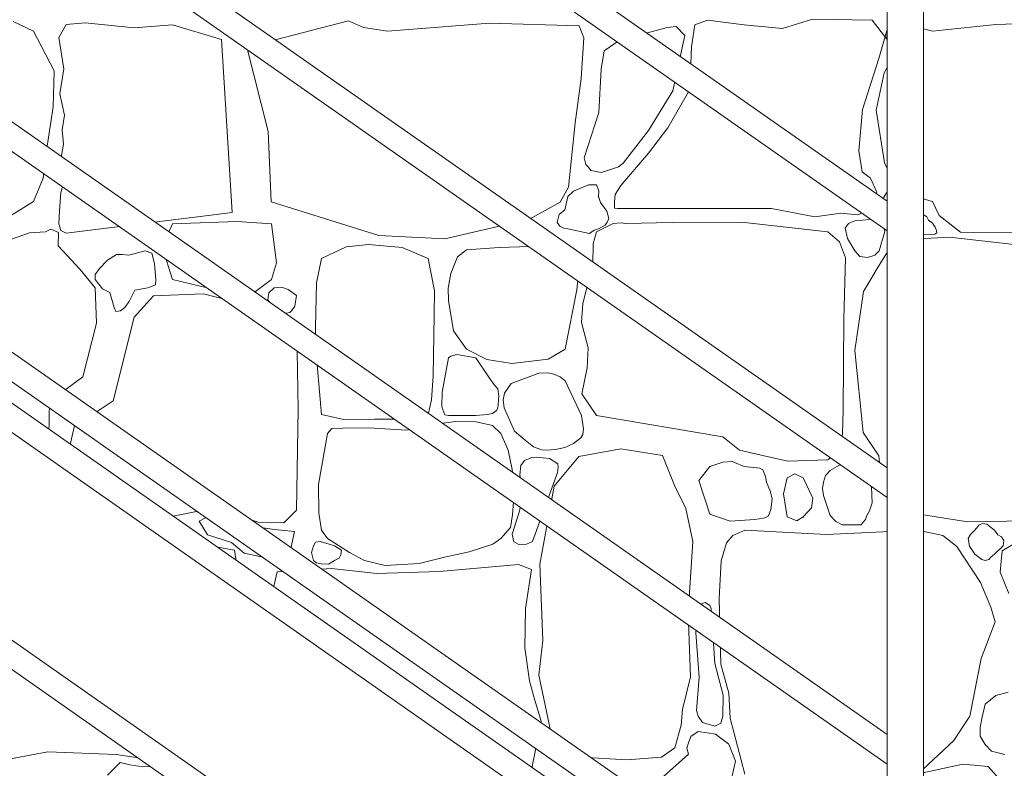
# Model space of a CAD drawing. Header units: millimetres. Extents: x 16408 to 39505, y -6861 to 26364.
# Tile 14 of 85: x 23213 to 24025, y -5075 to -4457. Entities that reach past the tile are written whole.
import ezdxf

# ---------------------------------------------------------------- set-up
doc = ezdxf.new("R2010")
doc.units = ezdxf.units.MM
doc.header["$MEASUREMENT"] = 0
doc.linetypes.add('Wipeout_Contour', pattern=[1000, 0, -1000])
doc.layers.add('0_Nr_pióra__2', color=8, linetype='Continuous', lineweight=5)
doc.layers.add('_elementy3d', color=7, linetype='Continuous')
doc.layers.add('_elementy3d_Nr_pióra__102', color=7, linetype='Continuous', lineweight=5, true_color=0xcccccc)

# ---------------------------------------------------------------- blocks, each defined once
blk = doc.blocks.new('*X2')
at = {"layer": '_elementy3d_Nr_pióra__102', "color": 254, "linetype": 'Continuous', "lineweight": 5, "true_color": 0xcccccc}
for p, q in [((23400, -4480.1), (23483.91, -4458.22)), ((23483.91, -4458.22), (23496.05, -4463.92)), ((23779.89, -4457.72), (23769.49, -4461.69)), ((23810.11, -4461.69), (23779.89, -4457.72)), ((23866.58, -4456.98), (23841.81, -4464.66)), ((23915.62, -4457.72), (23866.58, -4456.98)), ((23927.75, -4473.33), (23915.62, -4457.72)), ((23223.92, -4466.89), (23207.32, -4458.96)), ((23241.01, -4499.58), (23223.92, -4466.89)), ((23250.91, -4461.44), (23244.9, -4471.92)), ((23266.51, -4459.89), (23250.91, -4461.44)), ((23306.89, -4464.16), (23266.51, -4459.89)), ((23338.59, -4461.69), (23306.89, -4464.16)), ((23379.15, -4473.82), (23338.59, -4461.69)), ((23496.05, -4463.92), (23516.07, -4466.89)), ((23516.07, -4466.89), (23600.03, -4460.2)), ((23600.03, -4460.2), (23674.09, -4462.43)), ((23674.09, -4462.43), (23678.05, -4472.34)), ((23746.7, -4463.92), (23707.05, -4474.64)), ((23754.13, -4462.93), (23746.7, -4463.92)), ((23761.17, -4470.35), (23754.13, -4462.93)), ((23769.49, -4461.69), (23766.76, -4479.77)), ((23841.81, -4464.66), (23810.11, -4461.69)), ((23921.32, -4489.43), (23928, -4465.4)), ((23928, -4465.4), (23927.75, -4473.33)), ((23952.03, -4463.17), (23937.66, -4479.52)), ((23965.4, -4466.89), (23952.03, -4463.17)), ((24017.66, -4461.19), (23965.4, -4466.89)), ((24107.32, -4458.96), (24017.66, -4461.19)), ((23244.9, -4471.92), (23248.91, -4497.96)), ((23387.76, -4616.49), (23379.15, -4473.82)), ((23678.05, -4472.34), (23675.82, -4505.77)), ((23707.05, -4474.64), (23694.69, -4482.99)), ((23751.41, -4515.93), (23761.17, -4470.35)), ((23417.67, -4549.5), (23400, -4480.1)), ((23694.69, -4482.99), (23692.21, -4498.1)), ((23766.76, -4479.77), (23765.28, -4514.94)), ((23937.66, -4479.52), (23925.77, -4501.07)), ((23907.69, -4531.53), (23921.32, -4489.43)), ((23248.91, -4497.96), (23245.63, -4518.51)), ((23692.21, -4498.1), (23690.23, -4534.01)), ((23240.26, -4529.3), (23241.01, -4499.58)), ((23675.82, -4505.77), (23670.87, -4542.43)), ((23925.77, -4501.07), (23919.09, -4532.03)), ((23765.28, -4514.94), (23747.2, -4546.64)), ((23245.63, -4518.51), (23249.64, -4536.03)), ((23731.35, -4548.87), (23751.41, -4515.93)), ((23233.82, -4570.67), (23240.26, -4529.3)), ((23904.72, -4565.46), (23907.69, -4531.53)), ((23249.64, -4536.03), (23247.68, -4548.14)), ((23690.23, -4534.01), (23678.24, -4571.42)), ((23919.09, -4532.03), (23926.02, -4575.37)), ((23670.87, -4542.43), (23665.22, -4595.43)), ((23747.2, -4546.64), (23731.35, -4567.45)), ((23247.68, -4548.14), (23248.82, -4560.02)), ((23419.98, -4607.55), (23417.67, -4549.5)), ((23710.29, -4575.87), (23731.35, -4548.87)), ((23248.82, -4560.02), (23246.61, -4572.46)), ((23231.84, -4588), (23233.82, -4570.67)), ((23246.61, -4572.46), (23249.97, -4587.69)), ((23678.24, -4571.42), (23679.53, -4576.74)), ((23731.35, -4567.45), (23708.31, -4594.2)), ((23907.45, -4582.8), (23904.72, -4565.46)), ((23679.53, -4576.74), (23681.56, -4578.84)), ((23681.56, -4578.84), (23683.81, -4581.84)), ((23696.67, -4582.06), (23706.44, -4578.67)), ((23706.44, -4578.67), (23710.29, -4575.87)), ((23926.02, -4575.37), (23934.44, -4592.71)), ((23223.92, -4607.32), (23231.84, -4588)), ((23249.97, -4587.69), (23246.53, -4600.05)), ((23683.81, -4581.84), (23686.63, -4582.38)), ((23686.63, -4582.38), (23692.15, -4583.42)), ((23692.15, -4583.42), (23696.67, -4582.06)), ((23914.38, -4588.25), (23907.45, -4582.8)), ((23919.58, -4599.64), (23914.38, -4588.25)), ((23665.22, -4595.43), (23658.48, -4607.82)), ((23676.44, -4595.81), (23669.34, -4598.98)), ((23681.65, -4593.57), (23676.44, -4595.81)), ((23688.25, -4593.7), (23681.65, -4593.57)), ((23690.34, -4598.59), (23688.25, -4593.7)), ((23708.31, -4594.2), (23703.85, -4601.72)), ((23934.44, -4592.71), (23950.54, -4603.36)), ((23246.53, -4600.05), (23245.47, -4615.2)), ((23664.67, -4603.36), (23662.19, -4614.19)), ((23669.34, -4598.98), (23664.67, -4603.36)), ((23689.98, -4603.36), (23690.34, -4598.59)), ((23691.69, -4608.29), (23689.98, -4603.36)), ((23703.85, -4601.72), (23703.31, -4608.01)), ((23915.62, -4613.27), (23919.58, -4599.64)), ((23925.37, -4603.88), (23922.25, -4616.22)), ((23927.59, -4600.15), (23925.37, -4603.88)), ((23933.63, -4598.01), (23927.59, -4600.15)), ((23938.86, -4599.61), (23933.63, -4598.01)), ((23953.41, -4614.94), (23938.86, -4599.61)), ((23950.54, -4603.36), (23965.4, -4607.32)), ((23196.18, -4624.41), (23223.92, -4607.32)), ((23508.93, -4635.51), (23419.98, -4607.55)), ((23658.48, -4607.82), (23632.97, -4621.94)), ((23696.92, -4615.25), (23691.69, -4608.29)), ((23703.31, -4608.01), (23703.24, -4612.88)), ((23703.24, -4612.88), (23705.83, -4613.27)), ((23705.83, -4613.27), (23832.65, -4613.02)), ((23832.65, -4613.02), (23868.56, -4619.95)), ((23965.4, -4607.32), (23971.1, -4618.96)), ((23245.47, -4615.2), (23244.9, -4625.84)), ((23250.91, -4633.58), (23387.76, -4616.49)), ((23657.48, -4618.02), (23656.05, -4624.66)), ((23662.19, -4614.19), (23657.48, -4618.02)), ((23698.45, -4621.45), (23696.92, -4615.25)), ((23868.56, -4619.95), (23889.86, -4616.98)), ((23889.86, -4616.98), (23903.98, -4618.47)), ((23903.98, -4618.47), (23915.62, -4613.27)), ((23922.25, -4616.22), (23922.4, -4619.26)), ((23922.4, -4619.26), (23924.32, -4620.98)), ((23924.32, -4620.98), (23930.4, -4624.67)), ((23956.49, -4617.23), (23953.41, -4614.94)), ((23960.83, -4619.97), (23956.49, -4617.23)), ((23962.34, -4622.74), (23960.83, -4619.97)), ((23971.1, -4618.96), (23988.68, -4632.59)), ((23244.9, -4625.84), (23246.61, -4631.41)), ((23338.59, -4625.84), (23329.99, -4644.81)), ((23391.95, -4623.81), (23338.59, -4625.84)), ((23420.33, -4625.84), (23391.95, -4623.81)), ((23424.36, -4658.03), (23420.33, -4625.84)), ((23632.97, -4621.94), (23563.17, -4638.19)), ((23656.05, -4624.66), (23658.02, -4627.82)), ((23658.02, -4627.82), (23659.33, -4628.25)), ((23659.33, -4628.25), (23662, -4629.6)), ((23702.12, -4625.47), (23688.5, -4632.34)), ((23689.98, -4629.86), (23695.51, -4626.9)), ((23695.51, -4626.9), (23697.25, -4624.31)), ((23697.25, -4624.31), (23698.45, -4621.45)), ((23708.99, -4625.08), (23702.12, -4625.47)), ((23712.27, -4625.65), (23708.99, -4625.08)), ((23750.66, -4624.66), (23712.27, -4625.65)), ((23807.88, -4624.41), (23750.66, -4624.66)), ((23879.21, -4632.34), (23807.88, -4624.41)), ((23896.37, -4625.46), (23893.6, -4629.44)), ((23901.5, -4623.42), (23896.37, -4625.46)), ((23914.1, -4622.11), (23901.5, -4623.42)), ((23921.57, -4623.42), (23914.1, -4622.11)), ((23925.16, -4626.8), (23921.57, -4623.42)), ((23926.08, -4632.21), (23925.16, -4626.8)), ((23930.4, -4624.67), (23934.3, -4632.67)), ((23965.44, -4625.38), (23962.34, -4622.74)), ((23967.66, -4628.56), (23965.44, -4625.38)), ((23968.92, -4631.25), (23967.66, -4628.56)), ((23220.7, -4633.33), (23194.69, -4642.24)), ((23233.76, -4632.47), (23220.7, -4633.33)), ((23238.18, -4630.18), (23233.76, -4632.47)), ((23244.57, -4632.88), (23238.18, -4630.18)), ((23244.23, -4643.98), (23244.57, -4632.88)), ((23246.61, -4631.41), (23250.91, -4633.58)), ((23563.17, -4638.19), (23508.93, -4635.51)), ((23662, -4629.6), (23664.67, -4629.86)), ((23664.67, -4629.86), (23682.46, -4633.81)), ((23682.46, -4633.81), (23686.44, -4630.91)), ((23688.5, -4632.34), (23685.63, -4642.28)), ((23686.44, -4630.91), (23689.98, -4629.86)), ((23888.75, -4640.78), (23879.21, -4632.34)), ((23893.6, -4629.44), (23895.36, -4637.91)), ((23921.57, -4648.19), (23926.08, -4632.21)), ((23934.3, -4632.67), (23939.87, -4633.84)), ((23979.52, -4636.8), (23934.44, -4639.27)), ((23939.87, -4633.84), (23943.23, -4635.19)), ((23943.23, -4635.19), (23948.13, -4634.89)), ((23948.13, -4634.89), (23967.54, -4634.35)), ((23967.54, -4634.35), (23968.96, -4633.17)), ((23968.96, -4633.17), (23968.92, -4631.25)), ((24042.43, -4643.98), (23979.52, -4636.8)), ((23988.68, -4632.59), (24040.7, -4633.08)), ((23262.55, -4663.55), (23244.23, -4643.98)), ((23329.99, -4644.81), (23338.59, -4671.85)), ((23482, -4644.84), (23461.66, -4654.37)), ((23500.24, -4642.74), (23482, -4644.84)), ((23528.02, -4645.46), (23500.24, -4642.74)), ((23549.4, -4654.37), (23528.02, -4645.46)), ((23608.11, -4645.46), (23581.17, -4647.25)), ((23633.37, -4644.63), (23608.11, -4645.46)), ((23662.61, -4647.25), (23633.37, -4644.63)), ((23685.63, -4642.28), (23685.35, -4659.42)), ((23893.84, -4653.77), (23888.75, -4640.78)), ((23895.36, -4637.91), (23901.5, -4648.19)), ((23934.44, -4639.27), (23921.57, -4659.85)), ((23292.38, -4651.22), (23285.09, -4655.8)), ((23297.05, -4651.14), (23292.38, -4651.22)), ((23302.68, -4651.66), (23297.05, -4651.14)), ((23316.12, -4648.19), (23302.68, -4651.66)), ((23321.69, -4650.07), (23316.12, -4648.19)), ((23323.9, -4658.42), (23321.69, -4650.07)), ((23573.72, -4653.12), (23568.17, -4666.74)), ((23581.17, -4647.25), (23573.72, -4653.12)), ((23671.32, -4650.5), (23662.61, -4647.25)), ((23674.46, -4659.72), (23671.32, -4650.5)), ((23901.5, -4648.19), (23905.55, -4652.83)), ((23905.55, -4652.83), (23912.04, -4653.5)), ((23912.04, -4653.5), (23918.08, -4651.57)), ((23918.08, -4651.57), (23921.57, -4648.19)), ((23285.09, -4655.8), (23278.38, -4662.52)), ((23324.8, -4672.01), (23323.9, -4658.42)), ((23420.33, -4671.85), (23424.36, -4658.03)), ((23461.66, -4654.37), (23457.36, -4674.5)), ((23554.65, -4681.11), (23549.4, -4654.37)), ((23672.05, -4680.27), (23674.46, -4659.72)), ((23685.35, -4659.42), (23677.16, -4691.53)), ((23892.52, -4704.25), (23893.84, -4653.77)), ((23921.57, -4659.85), (23908.68, -4681.63)), ((23274.94, -4678.65), (23262.55, -4663.55)), ((23278.38, -4662.52), (23274.92, -4667.69)), ((23274.92, -4667.69), (23274.94, -4671.85)), ((23568.17, -4666.74), (23566.07, -4678.8)), ((23274.94, -4671.85), (23280.84, -4679.46)), ((23318.31, -4678.72), (23324.55, -4676.11)), ((23324.55, -4676.11), (23324.8, -4672.01)), ((23338.59, -4671.85), (23400.51, -4686.55)), ((23400.51, -4686.55), (23420.33, -4671.85)), ((23422.63, -4678.74), (23428.63, -4678.03)), ((23428.63, -4678.03), (23434.16, -4679.96)), ((23457.36, -4674.5), (23456.42, -4723.04)), ((23275.93, -4707.63), (23274.94, -4678.65)), ((23280.84, -4679.46), (23286.81, -4682.49)), ((23286.81, -4682.49), (23290.54, -4694.75)), ((23302.78, -4689.86), (23307.69, -4680.53)), ((23322.99, -4685.09), (23307.14, -4702.93)), ((23307.69, -4680.53), (23318.31, -4678.72)), ((23364.1, -4683.61), (23322.99, -4685.09)), ((23403.73, -4693.76), (23364.1, -4683.61)), ((23417.22, -4688.61), (23418.21, -4682.75)), ((23418.21, -4682.75), (23422.63, -4678.74)), ((23434.16, -4679.96), (23440.8, -4685.06)), ((23440.8, -4685.06), (23439.66, -4693.61)), ((23554.44, -4700.92), (23554.65, -4681.11)), ((23566.07, -4678.8), (23566.28, -4688.97)), ((23662.61, -4729.24), (23672.05, -4680.27)), ((23908.68, -4681.63), (23901.5, -4730.42)), ((23299.26, -4694.86), (23302.78, -4689.86)), ((23430.48, -4702.93), (23403.73, -4693.76)), ((23420.33, -4692.39), (23417.22, -4688.61)), ((23425.83, -4697.03), (23420.33, -4692.39)), ((23439.66, -4693.61), (23437.09, -4697.35)), ((23566.28, -4688.97), (23570.37, -4714.13)), ((23677.16, -4691.53), (23676.12, -4707.16)), ((23290.54, -4694.75), (23291.89, -4698.05)), ((23291.89, -4698.05), (23295.82, -4697.56)), ((23295.82, -4697.56), (23299.26, -4694.86)), ((23432.5, -4699.42), (23425.83, -4697.03)), ((23435.51, -4699.06), (23432.5, -4699.42)), ((23437.09, -4697.35), (23435.51, -4699.06)), ((23553.7, -4751.13), (23554.44, -4700.92)), ((23264.78, -4751.97), (23275.93, -4707.63)), ((23307.14, -4702.93), (23289.8, -4771.78)), ((23438.52, -4705.17), (23430.48, -4702.93)), ((23441.06, -4708.2), (23438.52, -4705.17)), ((23441.13, -4710.6), (23441.06, -4708.2)), ((23676.12, -4707.16), (23681.56, -4728.19)), ((23891.77, -4779.58), (23892.52, -4704.25)), ((23441.38, -4730.91), (23441.13, -4710.6)), ((23570.37, -4714.13), (23581.17, -4729.24)), ((23456.42, -4723.04), (23461.66, -4783.21)), ((23442.37, -4778.72), (23441.38, -4730.91)), ((23573.28, -4733.69), (23568.16, -4735.12)), ((23588.91, -4736.36), (23573.28, -4733.69)), ((23581.17, -4729.24), (23598.04, -4737.82)), ((23648.57, -4737.5), (23662.61, -4729.24)), ((23681.56, -4728.19), (23680.73, -4744.55)), ((23901.5, -4730.42), (23908.44, -4798.03)), ((23566.28, -4736.36), (23560.96, -4764.76)), ((23568.16, -4735.12), (23566.28, -4736.36)), ((23599.53, -4752.43), (23588.91, -4736.36)), ((23598.04, -4737.82), (23618.49, -4741.07)), ((23618.49, -4741.07), (23648.57, -4737.5)), ((23552.23, -4771.15), (23553.7, -4751.13)), ((23640.94, -4748.99), (23617.91, -4757.42)), ((23648.52, -4748.67), (23640.94, -4748.99)), ((23653.31, -4749.84), (23648.52, -4748.67)), ((23658.36, -4752.04), (23653.31, -4749.84)), ((23680.73, -4744.55), (23676.36, -4766.08)), ((23237.29, -4772.28), (23264.78, -4751.97)), ((23604.13, -4758.86), (23599.53, -4752.43)), ((23606.87, -4762.02), (23604.13, -4758.86)), ((23617.91, -4757.42), (23612.58, -4765.5)), ((23662.49, -4755.43), (23658.36, -4752.04)), ((23675.99, -4784.04), (23662.49, -4755.43)), ((23560.96, -4764.76), (23560.82, -4776.91)), ((23607.78, -4768.01), (23606.87, -4762.02)), ((23612.58, -4765.5), (23611.38, -4770.93)), ((23676.36, -4766.08), (23688.5, -4783.92)), ((23236.3, -4814.13), (23237.29, -4772.28)), ((23289.8, -4771.78), (23257.6, -4793.33)), ((23549.4, -4783.21), (23552.23, -4771.15)), ((23607, -4777.82), (23607.78, -4768.01)), ((23611.38, -4770.93), (23612.34, -4777.6)), ((23440.88, -4862.18), (23442.37, -4778.72)), ((23461.66, -4783.21), (23479.9, -4787.3)), ((23529.49, -4786.88), (23549.4, -4783.21)), ((23560.82, -4776.91), (23562.34, -4781.12)), ((23562.34, -4781.12), (23563.34, -4783.5)), ((23563.34, -4783.5), (23566.28, -4784.04)), ((23588.91, -4784.04), (23598.23, -4783.24)), ((23598.23, -4783.24), (23602.57, -4782.16)), ((23602.57, -4782.16), (23605.78, -4779.81)), ((23605.78, -4779.81), (23607, -4777.82)), ((23612.34, -4777.6), (23620.63, -4796.8)), ((23891.3, -4799.73), (23891.77, -4779.58)), ((23479.9, -4787.3), (23505.38, -4786.98)), ((23505.38, -4786.98), (23529.49, -4786.88)), ((23551.81, -4791.7), (23531.79, -4796.1)), ((23572.15, -4788.87), (23551.81, -4791.7)), ((23566.28, -4784.04), (23588.91, -4784.04)), ((23589.24, -4789.18), (23572.15, -4788.87)), ((23602.45, -4792.12), (23589.24, -4789.18)), ((23677.75, -4794.94), (23675.99, -4784.04)), ((23688.5, -4783.92), (23792.51, -4801.62)), ((23257.6, -4793.33), (23243.48, -4856.49)), ((23466.38, -4798.93), (23459.15, -4840.76)), ((23470.15, -4794.74), (23466.38, -4798.93)), ((23479.17, -4794.43), (23470.15, -4794.74)), ((23500.03, -4794.11), (23479.17, -4794.43)), ((23531.79, -4796.1), (23500.03, -4794.11)), ((23609.58, -4798.93), (23602.45, -4792.12)), ((23615.45, -4812.56), (23609.58, -4798.93)), ((23620.63, -4796.8), (23629.45, -4804.42)), ((23675.37, -4802.25), (23677.11, -4799.63)), ((23677.11, -4799.63), (23677.75, -4794.94)), ((23885.27, -4815.46), (23891.3, -4799.73)), ((23908.44, -4798.03), (23921.32, -4817.11)), ((23629.45, -4804.42), (23636.38, -4809.82)), ((23662.23, -4810.28), (23669.37, -4807.15)), ((23669.37, -4807.15), (23675.37, -4802.25)), ((23792.51, -4801.62), (23806.26, -4812.54)), ((23220.7, -4869.61), (23236.3, -4814.13)), ((23618.8, -4828.6), (23615.45, -4812.56)), ((23636.38, -4809.82), (23643.19, -4812.34)), ((23643.19, -4812.34), (23647.38, -4812.65)), ((23647.38, -4812.65), (23654.63, -4812.09)), ((23654.63, -4812.09), (23662.23, -4810.28)), ((23708.56, -4811.41), (23673.88, -4817.85)), ((23742.74, -4816.86), (23708.56, -4811.41)), ((23806.26, -4812.54), (23824.06, -4816.68)), ((23879.21, -4820.57), (23885.27, -4815.46)), ((23629, -4820.98), (23625.92, -4825.3)), ((23634.31, -4818.84), (23629, -4820.98)), ((23639.05, -4818.21), (23634.31, -4818.84)), ((23649.63, -4819.36), (23639.05, -4818.21)), ((23656.4, -4823.84), (23649.63, -4819.36)), ((23673.88, -4817.85), (23653.33, -4842.12)), ((23656.66, -4826.65), (23656.4, -4823.84)), ((23752.89, -4842.12), (23742.74, -4816.86)), ((23792.45, -4822.4), (23781.87, -4826.02)), ((23800.45, -4821.81), (23792.45, -4822.4)), ((23802.17, -4822.59), (23800.45, -4821.81)), ((23810.11, -4826.02), (23802.17, -4822.59)), ((23824.06, -4816.68), (23846.09, -4821.67)), ((23846.09, -4821.67), (23879.21, -4820.57)), ((23893.94, -4821.78), (23881.19, -4829.24)), ((23902.65, -4819.81), (23893.94, -4821.78)), ((23908.88, -4820.68), (23902.65, -4819.81)), ((23911.41, -4826.77), (23908.88, -4820.68)), ((23921.32, -4817.11), (23923.79, -4842.12)), ((23620.69, -4843.8), (23618.8, -4828.6)), ((23625.92, -4825.3), (23625.24, -4832.96)), ((23635.49, -4887.94), (23656.26, -4830.9)), ((23656.26, -4830.9), (23656.66, -4826.65)), ((23781.87, -4826.02), (23772.71, -4837.66)), ((23823.04, -4827.52), (23810.11, -4826.02)), ((23825.46, -4828.75), (23823.04, -4827.52)), ((23827.83, -4834.22), (23825.46, -4828.75)), ((23851.86, -4832.19), (23845.77, -4835.43)), ((23858.9, -4835.43), (23851.86, -4832.19)), ((23881.19, -4829.24), (23877.14, -4833.51)), ((23913.19, -4831.4), (23911.41, -4826.77)), ((23915.29, -4842.7), (23913.19, -4831.4)), ((23625.24, -4832.96), (23627.53, -4846.98)), ((23772.71, -4837.66), (23781.87, -4865.4)), ((23828.68, -4838.9), (23827.83, -4834.22)), ((23831.8, -4847.01), (23828.68, -4838.9)), ((23845.77, -4835.43), (23842.55, -4848.56)), ((23866.83, -4852.28), (23858.9, -4835.43)), ((23875.56, -4838.87), (23874.79, -4844.13)), ((23877.14, -4833.51), (23875.56, -4838.87)), ((23459.15, -4840.76), (23459.46, -4864.56)), ((23619.11, -4865.92), (23620.69, -4843.8)), ((23627.53, -4846.98), (23626.39, -4854.43)), ((23653.33, -4842.12), (23641.69, -4906.52)), ((23762.06, -4860.7), (23752.89, -4842.12)), ((23833.39, -4853.02), (23831.8, -4847.01)), ((23842.55, -4848.56), (23845.77, -4867.63)), ((23874.79, -4844.13), (23875.74, -4850.05)), ((23915.87, -4856.01), (23915.29, -4842.7)), ((23923.79, -4842.12), (23935.43, -4862.43)), ((23243.48, -4856.49), (23247.2, -4872.59)), ((23626.39, -4854.43), (23624.82, -4862.98)), ((23832.09, -4861.42), (23833.39, -4853.02)), ((23865.59, -4860.2), (23866.83, -4852.28)), ((23875.74, -4850.05), (23881.19, -4866.39)), ((23913.62, -4862.57), (23915.87, -4856.01)), ((23274.44, -4880.02), (23373.51, -4860.2)), ((23373.51, -4860.2), (23409.18, -4872.09)), ((23430.48, -4872.59), (23440.88, -4862.18)), ((23459.46, -4864.56), (23461.45, -4878.5)), ((23624.82, -4862.98), (23618.69, -4881.83)), ((23767.75, -4887.94), (23762.06, -4860.7)), ((23830.66, -4865.4), (23832.09, -4861.42)), ((23858.9, -4867.63), (23865.59, -4860.2)), ((23911.41, -4866.39), (23913.62, -4862.57)), ((23935.43, -4862.43), (23994.63, -4871.6)), ((23094.63, -4871.6), (23220.7, -4869.61)), ((23247.2, -4872.59), (23274.44, -4880.02)), ((23321.68, -4880.25), (23330.81, -4872.89)), ((23330.81, -4872.89), (23346.7, -4872.3)), ((23346.7, -4872.3), (23350.83, -4881.13)), ((23372.61, -4864.94), (23360.54, -4871.12)), ((23360.54, -4871.12), (23367.6, -4882.31)), ((23397.34, -4874.36), (23372.61, -4864.94)), ((23409.18, -4872.09), (23430.48, -4872.59)), ((23617.54, -4876.4), (23619.11, -4865.92)), ((23781.87, -4865.4), (23798.71, -4871.1)), ((23798.71, -4871.1), (23819.02, -4869.86)), ((23819.02, -4869.86), (23826.15, -4868.6)), ((23826.15, -4868.6), (23829.65, -4867.26)), ((23829.65, -4867.26), (23830.66, -4865.4)), ((23845.77, -4867.63), (23853.62, -4870.91)), ((23853.62, -4870.91), (23858.9, -4867.63)), ((23881.19, -4866.39), (23885.8, -4871.37)), ((23885.8, -4871.37), (23891.07, -4874.2)), ((23906.72, -4874.1), (23908.4, -4872.09)), ((23908.4, -4872.09), (23910.17, -4869.7)), ((23910.17, -4869.7), (23911.41, -4866.39)), ((23994.63, -4871.6), (24120.7, -4869.61)), ((24007.05, -4872.94), (24003.9, -4874.29)), ((24010.23, -4873.58), (24007.05, -4872.94)), ((23310.11, -4883.98), (23200.88, -4878.53)), ((23323.15, -4883.48), (23321.68, -4880.25)), ((23422.65, -4877.89), (23397.34, -4874.36)), ((23439.14, -4879.66), (23422.65, -4877.89)), ((23435.31, -4897.61), (23439.14, -4879.66)), ((23461.45, -4878.5), (23466.38, -4885.42)), ((23609.58, -4885.42), (23617.54, -4876.4)), ((23810.6, -4878.53), (23800.7, -4882.99)), ((23877.97, -4882.25), (23810.6, -4878.53)), ((23953.41, -4878.53), (23877.97, -4882.25)), ((23891.07, -4874.2), (23898.49, -4874.29)), ((23898.49, -4874.29), (23906.72, -4874.1)), ((23974.07, -4882.99), (23953.41, -4878.53)), ((24000.57, -4878.53), (23996.97, -4882.2)), ((24003.9, -4874.29), (24000.57, -4878.53)), ((24016.67, -4878.53), (24010.23, -4873.58)), ((24019.43, -4882.44), (24016.67, -4878.53)), ((23345.03, -4887.2), (23310.11, -4883.98)), ((23341.11, -4884.96), (23323.15, -4883.48)), ((23350.83, -4881.13), (23341.11, -4884.96)), ((23389.81, -4895.08), (23345.03, -4887.2)), ((23367.6, -4882.31), (23387.33, -4888.78)), ((23387.33, -4888.78), (23397.63, -4897.61)), ((23456.56, -4888.5), (23454.87, -4891.53)), ((23460.63, -4887.83), (23456.56, -4888.5)), ((23472.28, -4891.53), (23460.63, -4887.83)), ((23466.38, -4885.42), (23484.72, -4896.95)), ((23602.97, -4890.13), (23609.58, -4885.42)), ((23618.69, -4881.83), (23620.08, -4888.2)), ((23620.08, -4888.2), (23624.35, -4890.49)), ((23630.5, -4890.18), (23635.49, -4887.94)), ((23764.04, -4947.14), (23767.75, -4887.94)), ((23795.49, -4888.93), (23791.28, -4903.79)), ((23800.7, -4882.99), (23795.49, -4888.93)), ((23985.46, -4891.91), (23974.07, -4882.99)), ((23996.97, -4882.2), (23994.88, -4885.47)), ((23994.88, -4885.47), (23995.99, -4891.71)), ((24022.37, -4883.98), (24019.43, -4882.44)), ((24024.27, -4887.16), (24022.37, -4883.98)), ((24039.71, -4885.71), (24023.11, -4895.62)), ((24023.73, -4891.46), (24024.27, -4887.16)), ((23398.77, -4953.34), (23389.81, -4895.08)), ((23454.87, -4891.53), (23453.23, -4897.05)), ((23453.23, -4897.05), (23454.87, -4903.66)), ((23477.92, -4895.17), (23472.28, -4891.53)), ((23477.62, -4898.81), (23477.92, -4895.17)), ((23484.72, -4896.95), (23496.99, -4903.66)), ((23562.93, -4900.93), (23583.47, -4896.42)), ((23583.47, -4896.42), (23602.97, -4890.13)), ((23624.35, -4890.49), (23630.5, -4890.18)), ((24005.03, -4921.87), (23985.46, -4891.91)), ((23995.99, -4891.71), (24000.57, -4898.34)), ((24016.67, -4898.34), (24023.73, -4891.46)), ((24023.11, -4895.62), (24021.38, -4913.21)), ((23397.63, -4897.61), (23423.54, -4902.91)), ((23423.54, -4902.91), (23435.31, -4897.61)), ((23454.87, -4903.66), (23457.29, -4905.43)), ((23457.29, -4905.43), (23461.3, -4906.34)), ((23467.24, -4906.64), (23472.28, -4903.66)), ((23472.28, -4903.66), (23475.98, -4901.54)), ((23475.98, -4901.54), (23477.62, -4898.81)), ((23496.99, -4903.66), (23514.08, -4907.64)), ((23541.96, -4906.07), (23562.93, -4900.93)), ((23791.28, -4903.79), (23789.55, -4935)), ((24000.57, -4898.34), (24006.15, -4902.75)), ((24006.15, -4902.75), (24009, -4903.59)), ((24009, -4903.59), (24011.94, -4902.71)), ((24011.94, -4902.71), (24013.98, -4900.6)), ((24013.98, -4900.6), (24016.67, -4898.34)), ((23425.08, -4912.93), (23413.43, -4962.67)), ((23469.88, -4910.19), (23425.08, -4912.93)), ((23461.3, -4906.34), (23467.24, -4906.64)), ((23507.23, -4914.36), (23469.88, -4910.19)), ((23558.75, -4912.69), (23507.23, -4914.36)), ((23514.08, -4907.64), (23541.96, -4906.07)), ((23623.95, -4907.02), (23558.75, -4912.69)), ((23634.87, -4911.11), (23623.95, -4907.02)), ((23629.79, -4943.21), (23634.87, -4911.11)), ((23641.69, -4906.52), (23644.16, -4969.68)), ((24021.38, -4913.21), (24028.41, -4930.78)), ((24013.7, -4942.18), (24005.03, -4921.87)), ((23789.55, -4935), (23790.79, -4989.24)), ((23629.29, -4975.72), (23629.79, -4943.21)), ((23772.24, -4943.21), (23770.39, -4963.34)), ((23774.1, -4939.68), (23772.24, -4943.21)), ((23778.04, -4938.25), (23774.1, -4939.68)), ((23781.82, -4940.77), (23778.04, -4938.25)), ((23782.86, -4943.21), (23781.82, -4940.77)), ((23786.04, -4988.6), (23782.86, -4943.21)), ((24017.17, -4954.07), (24013.7, -4942.18)), ((23394.08, -5074.94), (23398.77, -4953.34)), ((23766.02, -4999.65), (23764.04, -4947.14)), ((24005.77, -4984.54), (24017.17, -4954.07)), ((23413.43, -4962.67), (23409.54, -5044.08)), ((23644.16, -4969.68), (23640.7, -4998.16)), ((23770.39, -4963.34), (23773.13, -4999.85)), ((23633.12, -5002.9), (23629.29, -4975.72)), ((23996.36, -5032.09), (24005.77, -4984.54)), ((23792.84, -5014.66), (23786.04, -4988.6)), ((23790.79, -4989.24), (23797.48, -5013.02)), ((23637.29, -5018.07), (23633.12, -5002.9)), ((23640.7, -4998.16), (23653.33, -5058.1)), ((23759.33, -5026.64), (23766.02, -4999.65)), ((23773.13, -4999.85), (23770.96, -5027.46)), ((23642.63, -5036.08), (23637.29, -5018.07)), ((23792.67, -5032.09), (23792.84, -5014.66)), ((23797.48, -5013.02), (23798.71, -5033.58)), ((24017.64, -5015.08), (24008.87, -5022.24)), ((24027.86, -5012.16), (24017.64, -5015.08)), ((23758.09, -5039.52), (23759.33, -5026.64)), ((24008.87, -5022.24), (24006.08, -5033.94)), ((23770.96, -5027.46), (23772.24, -5032.09)), ((23772.24, -5032.09), (23775.93, -5037.23)), ((23790.96, -5037.68), (23792.67, -5032.09)), ((23798.71, -5033.58), (23810.6, -5079.89)), ((23982.99, -5052.15), (23996.36, -5032.09)), ((24006.08, -5033.94), (24004.9, -5041.19)), ((23634.87, -5076.43), (23642.63, -5036.08)), ((23752.89, -5058.1), (23758.09, -5039.52)), ((23775.93, -5037.23), (23785.87, -5040.31)), ((23785.87, -5040.31), (23790.96, -5037.68)), ((24004.9, -5041.19), (24004.81, -5048.65)), ((23409.54, -5044.08), (23415.51, -5093.1)), ((23766.19, -5048.75), (23764.36, -5054.16)), ((23772.24, -5044.81), (23766.19, -5048.75)), ((23779.64, -5045.71), (23772.24, -5044.81)), ((23786.64, -5046.83), (23779.64, -5045.71)), ((23797.65, -5055.13), (23786.64, -5046.83)), ((24004.81, -5048.65), (24008.87, -5055.37)), ((23653.33, -5058.1), (23675.62, -5065.78)), ((23742, -5065.78), (23752.89, -5058.1)), ((23764.36, -5054.16), (23762.98, -5058.38)), ((23762.98, -5058.38), (23764.36, -5063.33)), ((23803.05, -5069.12), (23797.65, -5055.13)), ((23953.41, -5079.89), (23982.99, -5052.15)), ((24008.87, -5055.37), (24014.11, -5061)), ((23179.33, -5071.97), (23235.81, -5061.57)), ((23235.81, -5061.57), (23292.03, -5063.55)), ((23292.03, -5063.55), (23354.2, -5072.96)), ((23675.62, -5065.78), (23713.26, -5068)), ((23713.26, -5068), (23742, -5065.78)), ((23764.36, -5063.33), (23743.61, -5081.75)), ((24014.11, -5061), (24025.24, -5063.75)), ((23292.03, -5073.7), (23285.1, -5080.85)), ((23295.57, -5070.33), (23292.03, -5073.7)), ((23303.4, -5072.15), (23295.57, -5070.33)), ((23314.09, -5073.91), (23303.4, -5072.15)), ((23326.21, -5073.7), (23314.09, -5073.91)), ((23339.93, -5077.33), (23326.21, -5073.7)), ((23354.2, -5072.96), (23394.08, -5074.94)), ((23800.2, -5081.21), (23803.05, -5069.12)), ((23990.42, -5071.72), (23957.48, -5078.66)), ((24011.47, -5073.45), (23990.42, -5071.72)), ((24022.62, -5086.33), (24011.47, -5073.45))]:
    blk.add_line(p, q, dxfattribs=at)
for p in [(23689.98, -4603.36), (23915.62, -4613.27), (23438.52, -4705.17), (23845.77, -4835.43), (23858.9, -4867.63), (24016.67, -4898.34)]:
    blk.add_point(p, dxfattribs=at)
blk = doc.blocks.new('Wypełnienie_1_4', base_point=(0, 0))
at = {"color": 254, "linetype": 'Wipeout_Contour', "lineweight": 0, "ltscale": 278566.341843}
blk.add_wipeout([(18435.93, -4578.68), (18435.93, -5378.68), (19256.74, -5392.82), (22737.06, -5500.05), (26160.86, -5540.63), (26160.86, -2728.68), (24790.87, -2728.68), (24790.87, -3328.68), (23690.9, -3328.68), (23690.9, -4018.52), (22605.82, -4018.52), (22605.82, -4578.68)], dxfattribs=at).dxf.layer = '_elementy3d'
at = {"layer": '_elementy3d_Nr_pióra__102', "color": 254, "linetype": 'Continuous', "lineweight": 5, "true_color": 0xcccccc}
blk.add_blockref('*X2', (0, 0), dxfattribs=at)

msp = doc.modelspace()

# ---------------------------------------------------------------- block references
at = {"layer": '_elementy3d_Nr_pióra__102', "color": 254, "linetype": 'Continuous', "lineweight": 5, "true_color": 0xcccccc}
msp.add_blockref('Wypełnienie_1_4', (0, 0), dxfattribs=at)

# ---------------------------------------------------------------- next in the draw order: wipeouts: each hides what was drawn before it
at = {"color": 254, "linetype": 'Wipeout_Contour', "lineweight": 0, "ltscale": 205142.762996}
msp.add_wipeout([(22605.82, -4549.22), (23964.42, -5500.24), (23973.3, -5500.49), (23973.3, -5335.07), (22605.82, -4377.84), (21723.3, -3760.71), (20233.8, -3760.71), (20233.8, -3931.11), (21723.3, -3931.11)], dxfattribs=at)

# ---------------------------------------------------------------- next in the draw order: wipeouts: each hides what was drawn before it
at = {"color": 254, "linetype": 'Wipeout_Contour', "lineweight": 0, "ltscale": 166597.049116}
msp.add_wipeout([(21723.3, -3931.45), (21723.3, -3955.62), (23726.94, -5358.17), (23726.94, -5493.52), (23941.08, -5508.07), (23973.3, -5509.1), (23973.3, -5506.45)], dxfattribs=at)

# ---------------------------------------------------------------- next in the draw order: wipeouts: each hides what was drawn before it
at = {"color": 254, "linetype": 'Wipeout_Contour', "lineweight": 0, "ltscale": 93202.809386}
msp.add_wipeout([(21723.3, -3735.91), (21723.3, -3760.07), (23973.3, -5335.07), (23973.3, -5310.91)], dxfattribs=at)

# ---------------------------------------------------------------- next in the draw order: wipeouts: each hides what was drawn before it
at = {"color": 254, "linetype": 'Wipeout_Contour', "lineweight": 0, "ltscale": 95607.300134}
msp.add_wipeout([(22866.61, -4494.01), (22866.61, -4518.43), (23928.22, -5261.56), (23928.22, -5237.15)], dxfattribs=at)

# ---------------------------------------------------------------- next in the draw order: wipeouts: each hides what was drawn before it
at = {"color": 254, "linetype": 'Wipeout_Contour', "lineweight": 0, "ltscale": 95455.302287}
msp.add_wipeout([(22866.61, -4304.01), (22866.61, -4328.43), (23928.22, -5071.56), (23928.22, -5047.15)], dxfattribs=at)

# ---------------------------------------------------------------- next in the draw order: wipeouts: each hides what was drawn before it
at = {"color": 254, "linetype": 'Wipeout_Contour', "lineweight": 0, "ltscale": 121974.725339}
msp.add_wipeout([(23928.22, -5279.35), (23958.22, -5300.35), (23958.22, -4200.35), (23958.22, -4178.97), (23928.22, -4179.35)], dxfattribs=at)

# ---------------------------------------------------------------- next in the draw order: linework, layer by layer
at = {"layer": '0_Nr_pióra__2', "color": 8, "linetype": 'Continuous', "lineweight": 5}
msp.add_line((23958.22, -5300.35), (23958.22, -4178.97), dxfattribs=at)

# ---------------------------------------------------------------- next in the draw order: wipeouts: each hides what was drawn before it
at = {"color": 254, "linetype": 'Wipeout_Contour', "lineweight": 0, "ltscale": 95286.579623}
msp.add_wipeout([(22866.61, -4084.01), (22866.61, -4108.43), (23928.22, -4851.56), (23928.22, -4827.15)], dxfattribs=at)

# ---------------------------------------------------------------- next in the draw order: wipeouts: each hides what was drawn before it
at = {"color": 254, "linetype": 'Wipeout_Contour', "lineweight": 0, "ltscale": 95125.703395}
msp.add_wipeout([(22866.61, -3864.01), (22866.61, -3888.43), (23928.22, -4631.56), (23928.22, -4607.15)], dxfattribs=at)

# ---------------------------------------------------------------- next in the draw order: linework, layer by layer
at = {"layer": '0_Nr_pióra__2', "color": 8, "linetype": 'Continuous', "lineweight": 5}
for p, q in [((23973.3, -5310.91), (21723.3, -3735.91)), ((23953.31, -5321.08), (21723.3, -3760.07)), ((23928.22, -4607.15), (22866.61, -3864.01)), ((23928.22, -4631.56), (22866.61, -3888.43)), ((23746.94, -5348.01), (21723.3, -3931.45)), ((23726.94, -5358.17), (21723.3, -3955.62)), ((23928.22, -4827.15), (22866.61, -4084.01)), ((23928.22, -4851.56), (22866.61, -4108.43)), ((23928.22, -5279.35), (23928.22, -4211.28)), ((23928.22, -5047.15), (22866.61, -4304.01)), ((23928.22, -5071.56), (22866.61, -4328.43)), ((23928.22, -5237.15), (22866.61, -4494.01)), ((23928.22, -5261.56), (22866.61, -4518.43))]:
    msp.add_line(p, q, dxfattribs=at)

doc.saveas('drawing.dxf')
